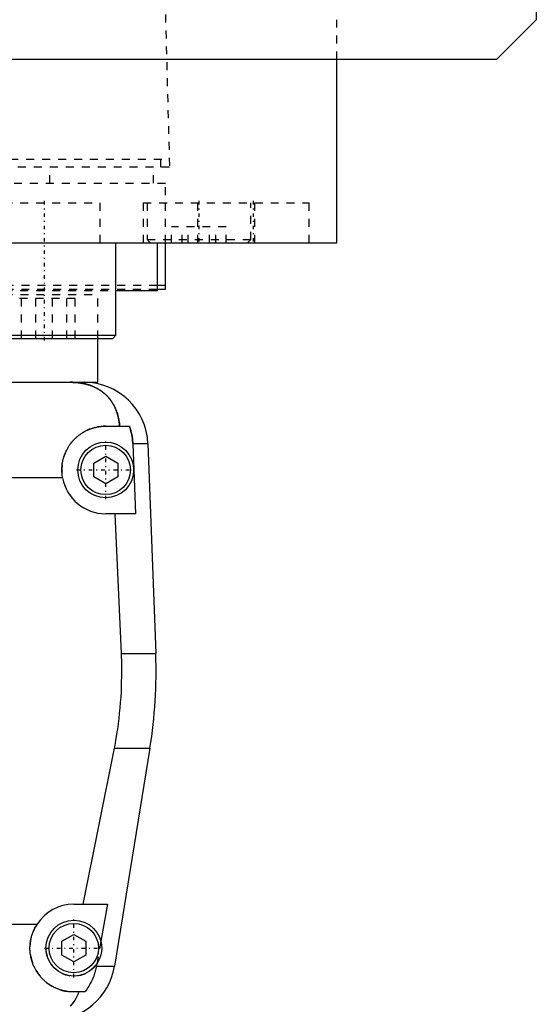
# Model space of a CAD drawing. Extents: x -125 to 125, y -136 to 715.
# Tile 5 of 12: x 60 to 125, y -71 to 53. Entities that reach past the tile are written whole.
import ezdxf

# ---------------------------------------------------------------- set-up
doc = ezdxf.new("R2010")
doc.units = 0
doc.linetypes.add('CENTER', pattern=[1.5, 0.45, -0.5, 0.05, -0.5])
doc.linetypes.add('DASHED', pattern=[2, 1, -1])
for name, color, linetype in [('AM_0', 7, 'CONTINUOUS'), ('AM_3', 7, 'DASHED'), ('AM_7', 7, 'CENTER')]:
    doc.layers.add(name, color=color, linetype=linetype)

msp = doc.modelspace()

# ---------------------------------------------------------------- linework, layer by layer
at = {"layer": 'AM_0', "color": 7, "linetype": 'CONTINUOUS'}
for p, q in [((125, 383), (125, 53)), ((125, 53), (120, 48)), ((120, 48), (-120, 48)), ((100, 25), (100, 48)), ((-100, 25), (100, 25)), ((72.29, 13.4), (72.29, 25)), ((77.5, 19), (77.5, 25)), ((78.5, 19.2), (78.5, 25)), ((88.79, 25), (88.79, 25.01)), ((72.29, 19), (77.5, 19)), ((77.57, 19.7), (78.5, 19.7)), ((77.58, 19.2), (78.5, 19.2)), ((54.29, 13.4), (72.29, 13.4)), ((54.69, 13), (71.89, 13)), ((70, 7.5), (70, 13)), ((71.89, 13), (72.29, 13.4)), ((-68.3, 7.5), (68.3, 7.5)), ((68.3, 7.5), (70, 7.5)), ((71, 2), (73.97, 2)), ((74.4, -0.2), (76.29, -0.2)), ((74.4, -0.2), (74.75, -9)), ((76.29, -0.2), (77.28, -26.54)), ((69.5, -2.63), (71, -1.77)), ((71, -1.77), (72.5, -2.63)), ((69.5, -4.37), (69.5, -2.63)), ((72.5, -2.63), (72.5, -4.37)), ((65.59, -4.5), (-65.59, -4.5)), ((71, -5.23), (69.5, -4.37)), ((72.5, -4.37), (71, -5.23)), ((74.75, -9), (71, -9)), ((72.97, -26.54), (72.2, -9)), ((72.97, -26.54), (77.28, -26.54)), ((68.19, -58), (72.1, -38.4)), ((72.1, -38.4), (76.54, -38.4)), ((76.54, -38.4), (72.1, -65.78)), ((67, -58), (71.21, -58)), ((71.21, -58), (70.39, -62.62)), ((-62.39, -60.5), (62.39, -60.5)), ((65.5, -62.63), (67, -61.77)), ((67, -61.77), (68.5, -62.63)), ((65.5, -64.37), (65.5, -62.63)), ((68.5, -62.63), (68.5, -64.37)), ((67, -65.23), (65.5, -64.37)), ((68.5, -64.37), (67, -65.23)), ((69.87, -65.5), (69.82, -65.78)), ((69.82, -65.78), (72.1, -65.78)), ((68.39, -69), (67, -69))]:
    msp.add_line(p, q, dxfattribs=at)
for points in [[(72.74, 2, 0), (72.74, 2.05, 0), (72.73, 2.14, 0), (72.72, 2.23, 0), (72.72, 2.27, 0), (72.71, 2.32, 0), (72.7, 2.41, 0), (72.69, 2.5, 0), (72.68, 2.59, 0), (72.66, 2.68, 0), (72.65, 2.76, 0), (72.64, 2.81, 0), (72.63, 2.85, 0), (72.61, 2.94, 0), (72.6, 3.03, 0), (72.58, 3.11, 0), (72.56, 3.2, 0), (72.54, 3.28, 0), (72.52, 3.33, 0), (72.51, 3.37, 0), (72.49, 3.45, 0), (72.46, 3.53, 0), (72.45, 3.58, 0), (72.44, 3.62, 0), (72.41, 3.7, 0), (72.39, 3.78, 0), (72.37, 3.82, 0), (72.36, 3.86, 0), (72.33, 3.94, 0), (72.3, 4.01, 0), (72.27, 4.09, 0), (72.23, 4.17, 0), (72.2, 4.24, 0), (72.18, 4.28, 0), (72.17, 4.32, 0), (72.13, 4.39, 0), (72.1, 4.46, 0), (72.06, 4.54, 0), (72.02, 4.61, 0), (71.98, 4.68, 0), (71.96, 4.71, 0), (71.94, 4.75, 0), (71.9, 4.82, 0), (71.86, 4.89, 0), (71.82, 4.95, 0), (71.78, 5.02, 0), (71.73, 5.08, 0), (71.71, 5.12, 0), (71.69, 5.15, 0), (71.64, 5.21, 0), (71.6, 5.28, 0), (71.55, 5.34, 0), (71.5, 5.4, 0), (71.45, 5.46, 0), (71.43, 5.49, 0), (71.4, 5.52, 0), (71.35, 5.58, 0), (71.3, 5.64, 0), (71.25, 5.7, 0), (71.19, 5.75, 0), (71.14, 5.81, 0), (71.11, 5.84, 0), (71.08, 5.87, 0), (71.03, 5.92, 0), (70.97, 5.98, 0), (70.94, 6, 0), (70.91, 6.03, 0), (70.85, 6.08, 0), (70.79, 6.13, 0), (70.76, 6.16, 0), (70.73, 6.18, 0), (70.67, 6.23, 0), (70.6, 6.28, 0), (70.54, 6.33, 0), (70.47, 6.38, 0), (70.41, 6.43, 0), (70.37, 6.45, 0), (70.34, 6.47, 0), (70.27, 6.52, 0), (70.2, 6.56, 0), (70.13, 6.61, 0), (70.06, 6.65, 0), (69.99, 6.69, 0), (69.95, 6.71, 0), (69.91, 6.73, 0), (69.84, 6.77, 0), (69.76, 6.81, 0), (69.69, 6.85, 0), (69.61, 6.88, 0), (69.53, 6.92, 0), (69.5, 6.94, 0), (69.46, 6.95, 0), (69.38, 6.99, 0), (69.3, 7.02, 0), (69.22, 7.05, 0), (69.13, 7.08, 0), (69.05, 7.11, 0), (69.01, 7.13, 0), (68.97, 7.14, 0), (68.89, 7.17, 0), (68.8, 7.19, 0), (68.72, 7.22, 0), (68.63, 7.24, 0), (68.54, 7.27, 0), (68.5, 7.28, 0), (68.46, 7.29, 0), (68.37, 7.31, 0), (68.28, 7.33, 0), (68.23, 7.34, 0), (68.19, 7.35, 0), (68.1, 7.36, 0), (68.01, 7.38, 0), (67.96, 7.39, 0), (67.91, 7.4, 0), (67.82, 7.41, 0), (67.73, 7.42, 0), (67.64, 7.44, 0), (67.55, 7.45, 0), (67.45, 7.46, 0), (67.41, 7.46, 0), (67.36, 7.47, 0), (67.27, 7.47, 0), (67.17, 7.48, 0), (67.08, 7.49, 0), (66.99, 7.49, 0), (66.89, 7.49, 0), (66.85, 7.5, 0), (66.8, 7.5, 0), (66.7, 7.5, 0), (66.61, 7.5, 0), (66.56, 7.5, 0)], [(65.59, -4.5, 0), (65.58, -4.46, 0), (65.57, -4.37, 0), (65.55, -4.28, 0), (65.55, -4.23, 0), (65.54, -4.19, 0), (65.53, -4.1, 0), (65.52, -4.01, 0), (65.52, -3.92, 0), (65.51, -3.83, 0), (65.51, -3.74, 0), (65.5, -3.7, 0), (65.5, -3.65, 0), (65.5, -3.57, 0), (65.5, -3.48, 0), (65.5, -3.39, 0), (65.5, -3.31, 0), (65.51, -3.22, 0), (65.51, -3.18, 0), (65.51, -3.13, 0), (65.52, -3.04, 0), (65.53, -2.96, 0), (65.53, -2.91, 0), (65.54, -2.87, 0), (65.55, -2.78, 0), (65.56, -2.69, 0), (65.57, -2.65, 0), (65.57, -2.6, 0), (65.59, -2.52, 0), (65.61, -2.43, 0), (65.62, -2.34, 0), (65.64, -2.25, 0), (65.66, -2.17, 0), (65.68, -2.12, 0), (65.69, -2.08, 0), (65.71, -1.99, 0), (65.74, -1.91, 0), (65.76, -1.82, 0), (65.79, -1.74, 0), (65.82, -1.65, 0), (65.84, -1.61, 0), (65.85, -1.57, 0), (65.88, -1.48, 0), (65.92, -1.4, 0), (65.95, -1.32, 0), (65.99, -1.23, 0), (66.03, -1.15, 0), (66.05, -1.11, 0), (66.06, -1.07, 0), (66.11, -0.99, 0), (66.15, -0.91, 0), (66.19, -0.83, 0), (66.23, -0.76, 0), (66.28, -0.68, 0), (66.3, -0.64, 0), (66.32, -0.6, 0), (66.37, -0.53, 0), (66.42, -0.45, 0), (66.47, -0.38, 0), (66.52, -0.31, 0), (66.57, -0.24, 0), (66.6, -0.2, 0), (66.62, -0.17, 0), (66.68, -0.1, 0), (66.73, -0.03, 0), (66.76, 0, 0), (66.79, 0.04, 0), (66.84, 0.1, 0), (66.9, 0.17, 0), (66.93, 0.2, 0), (66.96, 0.23, 0), (67.02, 0.29, 0), (67.08, 0.35, 0), (67.14, 0.41, 0), (67.2, 0.47, 0), (67.26, 0.53, 0), (67.29, 0.56, 0), (67.32, 0.59, 0), (67.39, 0.65, 0), (67.45, 0.7, 0), (67.52, 0.76, 0), (67.59, 0.81, 0), (67.66, 0.87, 0), (67.69, 0.89, 0), (67.73, 0.92, 0), (67.8, 0.97, 0), (67.87, 1.02, 0), (67.95, 1.07, 0), (68.02, 1.12, 0), (68.1, 1.17, 0), (68.14, 1.2, 0), (68.17, 1.22, 0), (68.25, 1.26, 0), (68.33, 1.31, 0), (68.41, 1.35, 0), (68.49, 1.39, 0), (68.57, 1.44, 0), (68.61, 1.46, 0), (68.66, 1.48, 0), (68.74, 1.51, 0), (68.82, 1.55, 0), (68.91, 1.59, 0), (68.99, 1.62, 0), (69.08, 1.65, 0), (69.12, 1.67, 0), (69.17, 1.69, 0), (69.25, 1.72, 0), (69.34, 1.74, 0), (69.38, 1.76, 0), (69.43, 1.77, 0), (69.52, 1.8, 0), (69.61, 1.82, 0), (69.65, 1.83, 0), (69.7, 1.84, 0), (69.79, 1.86, 0), (69.88, 1.88, 0), (69.97, 1.9, 0), (70.06, 1.92, 0), (70.15, 1.93, 0), (70.19, 1.94, 0), (70.24, 1.95, 0), (70.33, 1.96, 0), (70.42, 1.97, 0), (70.51, 1.98, 0), (70.6, 1.99, 0), (70.69, 1.99, 0), (70.73, 1.99, 0), (70.78, 2, 0), (70.87, 2, 0), (70.96, 2, 0), (71, 2, 0)], [(73.97, 2, 0), (73.99, 1.94, 0), (74.03, 1.83, 0), (74.07, 1.71, 0), (74.09, 1.65, 0), (74.1, 1.59, 0), (74.14, 1.47, 0), (74.17, 1.34, 0), (74.2, 1.22, 0), (74.23, 1.1, 0), (74.26, 0.97, 0), (74.27, 0.91, 0), (74.28, 0.85, 0), (74.3, 0.72, 0), (74.32, 0.6, 0), (74.34, 0.47, 0), (74.35, 0.35, 0), (74.37, 0.23, 0), (74.37, 0.16, 0), (74.38, 0.1, 0), (74.39, -0.02, 0), (74.39, -0.14, 0), (74.4, -0.2, 0)], [(72.1, -38.4, 0), (72.17, -38.06, 0), (72.29, -37.39, 0), (72.4, -36.71, 0), (72.45, -36.38, 0), (72.5, -36.04, 0), (72.59, -35.36, 0), (72.68, -34.69, 0), (72.75, -34.02, 0), (72.82, -33.35, 0), (72.87, -32.69, 0), (72.9, -32.36, 0), (72.92, -32.03, 0), (72.96, -31.37, 0), (72.98, -30.72, 0), (73, -30.07, 0), (73.02, -29.43, 0), (73.02, -28.79, 0), (73.02, -28.47, 0), (73.02, -28.16, 0), (73.01, -27.51, 0), (72.99, -26.87, 0), (72.97, -26.54, 0)], [(67, -69, 0), (66.94, -69, 0), (66.83, -69, 0), (66.72, -68.99, 0), (66.67, -68.99, 0), (66.61, -68.99, 0), (66.5, -68.98, 0), (66.39, -68.97, 0), (66.27, -68.95, 0), (66.16, -68.94, 0), (66.05, -68.92, 0), (66, -68.91, 0), (65.94, -68.9, 0), (65.83, -68.87, 0), (65.72, -68.85, 0), (65.61, -68.82, 0), (65.5, -68.79, 0), (65.39, -68.76, 0), (65.34, -68.74, 0), (65.28, -68.72, 0), (65.17, -68.69, 0), (65.07, -68.65, 0), (65.02, -68.63, 0), (64.96, -68.61, 0), (64.86, -68.57, 0), (64.76, -68.52, 0), (64.7, -68.5, 0), (64.65, -68.47, 0), (64.55, -68.43, 0), (64.45, -68.37, 0), (64.36, -68.32, 0), (64.26, -68.27, 0), (64.16, -68.21, 0), (64.12, -68.18, 0), (64.07, -68.15, 0), (63.98, -68.1, 0), (63.89, -68.04, 0), (63.8, -67.97, 0), (63.71, -67.91, 0), (63.63, -67.85, 0), (63.59, -67.81, 0), (63.55, -67.78, 0), (63.46, -67.71, 0), (63.38, -67.64, 0), (63.31, -67.58, 0), (63.23, -67.51, 0), (63.16, -67.44, 0), (63.12, -67.4, 0), (63.09, -67.36, 0), (63.01, -67.29, 0), (62.94, -67.21, 0), (62.87, -67.14, 0), (62.81, -67.06, 0), (62.74, -66.98, 0), (62.71, -66.94, 0), (62.67, -66.9, 0), (62.61, -66.81, 0), (62.55, -66.73, 0), (62.49, -66.64, 0), (62.43, -66.55, 0), (62.37, -66.46, 0), (62.34, -66.42, 0), (62.31, -66.37, 0), (62.26, -66.28, 0), (62.2, -66.19, 0), (62.18, -66.14, 0), (62.15, -66.1, 0), (62.1, -66, 0), (62.05, -65.9, 0), (62.03, -65.86, 0), (62.01, -65.81, 0), (61.96, -65.71, 0), (61.92, -65.61, 0), (61.88, -65.51, 0), (61.84, -65.41, 0), (61.81, -65.31, 0), (61.79, -65.26, 0), (61.77, -65.21, 0), (61.74, -65.1, 0), (61.71, -65, 0), (61.68, -64.9, 0), (61.65, -64.79, 0), (61.63, -64.69, 0), (61.62, -64.63, 0), (61.61, -64.58, 0), (61.59, -64.47, 0), (61.57, -64.37, 0), (61.55, -64.26, 0), (61.54, -64.16, 0), (61.53, -64.05, 0), (61.52, -64, 0), (61.52, -63.95, 0), (61.51, -63.84, 0), (61.5, -63.73, 0), (61.5, -63.63, 0), (61.5, -63.52, 0), (61.5, -63.42, 0), (61.5, -63.37, 0), (61.5, -63.31, 0), (61.51, -63.21, 0), (61.51, -63.1, 0), (61.52, -62.99, 0), (61.53, -62.88, 0), (61.55, -62.77, 0), (61.56, -62.72, 0), (61.56, -62.66, 0), (61.58, -62.56, 0), (61.6, -62.45, 0), (61.61, -62.39, 0), (61.62, -62.34, 0), (61.65, -62.23, 0), (61.68, -62.12, 0), (61.69, -62.06, 0), (61.71, -62.01, 0), (61.74, -61.9, 0), (61.77, -61.79, 0), (61.81, -61.68, 0), (61.85, -61.57, 0), (61.89, -61.47, 0), (61.91, -61.41, 0), (61.93, -61.36, 0), (61.98, -61.26, 0), (62.03, -61.15, 0), (62.08, -61.05, 0), (62.13, -60.95, 0), (62.18, -60.84, 0), (62.21, -60.79, 0), (62.24, -60.74, 0), (62.3, -60.65, 0), (62.36, -60.55, 0), (62.39, -60.5, 0)], [(69.82, -65.78, 0), (69.8, -65.88, 0), (69.76, -66.08, 0), (69.71, -66.27, 0), (69.69, -66.37, 0), (69.66, -66.46, 0), (69.61, -66.65, 0), (69.55, -66.83, 0), (69.49, -67.01, 0), (69.42, -67.19, 0), (69.34, -67.38, 0), (69.3, -67.47, 0), (69.26, -67.57, 0), (69.17, -67.75, 0), (69.07, -67.93, 0), (68.98, -68.11, 0), (68.88, -68.28, 0), (68.77, -68.45, 0), (68.72, -68.53, 0), (68.67, -68.61, 0), (68.56, -68.77, 0), (68.45, -68.92, 0), (68.39, -69, 0)], [(66.6, -70.77, 0), (66.84, -70.49, 0), (67.05, -70.19, 0), (67.15, -70.03, 0), (67.25, -69.87, 0), (67.42, -69.54, 0), (67.57, -69.18, 0), (67.64, -69, 0)]]:
    msp.add_polyline3d(points, dxfattribs=at)
for centre, radius in [((71, -3.5), 3.5), ((71, -3.5), 3.1), ((67, -63.5), 3.5), ((67, -63.5), 3.1)]:
    msp.add_circle(centre, radius, dxfattribs=at)
for centre, radius, start, end in [((68.3, -0.5), 8, 2.139, 90), ((71, -3.5), 5.5, 190.4757, 270), ((17.32, -28.78), 60, 350.775, 2.139), ((67, -63.5), 5.5, 90, 146.9443), ((64.2, -64.5), 8, 270, 350.775)]:
    msp.add_arc(centre, radius, start, end, dxfattribs=at)
at = {"layer": 'AM_3', "color": 6, "linetype": 'DASHED'}
for p, q in [((100, 48), (100, 363)), ((76.83, 115.63), (79, 34.5)), ((-78.97, 35.5), (78.97, 35.5)), ((77.86, 35.5), (77.86, 34.5)), ((79, 34.5), (-79, 34.5)), ((64, 32.5), (64, 34.5)), ((77, 32.5), (77, 34.5)), ((-78.5, 32.5), (78.5, 32.5)), ((78.5, 25), (78.5, 32.5)), ((56.29, 30), (70.29, 30)), ((70.29, 25), (70.29, 30)), ((75.69, 30), (75.69, 25)), ((75.69, 30), (96.5, 30)), ((76.19, 30), (76.19, 25.4)), ((82.5, 30), (82.5, 25)), ((89.19, 25.4), (89.19, 30)), ((89.69, 25), (89.69, 30)), ((96.5, 25), (96.5, 30)), ((79.25, 25), (79.25, 27)), ((86.12, 27), (79.25, 27)), ((80.58, 25), (80.58, 27)), ((81.36, 25), (81.36, 27)), ((84.01, 25), (84.01, 27)), ((84.8, 25), (84.8, 27)), ((86.12, 25), (86.12, 27)), ((76.19, 25.4), (76.59, 25)), ((76.19, 25.4), (89.19, 25.4)), ((88.79, 25.01), (89.19, 25.4)), ((-77.58, 19.2), (77.58, 19.2)), ((-77.57, 19.7), (77.57, 19.7)), ((54.29, 19), (72.29, 19)), ((54.3, 18.5), (70, 18.5)), ((67.19, 18), (59.38, 18)), ((60.43, 13), (60.43, 18)), ((62.24, 13), (62.24, 18)), ((64.33, 13), (64.33, 18)), ((66.14, 13), (66.14, 18)), ((67.19, 13), (67.19, 18)), ((70, 13), (70, 18.5)), ((70.39, -62.62), (69.87, -65.5))]:
    msp.add_line(p, q, dxfattribs=at)
for points in [[(66.56, 7.5, 0), (66.61, 7.5, 0), (66.7, 7.5, 0), (66.8, 7.5, 0), (66.84, 7.5, 0), (66.89, 7.49, 0), (66.98, 7.49, 0), (67.08, 7.49, 0), (67.17, 7.48, 0), (67.26, 7.47, 0), (67.35, 7.47, 0), (67.4, 7.46, 0), (67.45, 7.46, 0), (67.54, 7.45, 0), (67.63, 7.44, 0), (67.72, 7.42, 0), (67.82, 7.41, 0), (67.91, 7.4, 0), (67.95, 7.39, 0), (68, 7.38, 0), (68.09, 7.37, 0), (68.18, 7.35, 0), (68.23, 7.34, 0), (68.27, 7.33, 0), (68.36, 7.31, 0), (68.45, 7.29, 0), (68.49, 7.28, 0), (68.53, 7.27, 0), (68.62, 7.24, 0), (68.71, 7.22, 0), (68.79, 7.2, 0), (68.88, 7.17, 0), (68.96, 7.14, 0), (69, 7.13, 0), (69.04, 7.11, 0), (69.13, 7.08, 0), (69.21, 7.05, 0), (69.29, 7.02, 0), (69.37, 6.99, 0), (69.45, 6.96, 0), (69.49, 6.94, 0), (69.53, 6.92, 0), (69.6, 6.89, 0), (69.68, 6.85, 0), (69.76, 6.81, 0), (69.83, 6.77, 0), (69.91, 6.74, 0), (69.94, 6.72, 0), (69.98, 6.69, 0), (70.05, 6.65, 0), (70.12, 6.61, 0), (70.19, 6.57, 0), (70.26, 6.52, 0), (70.33, 6.48, 0), (70.37, 6.46, 0), (70.4, 6.43, 0), (70.47, 6.39, 0), (70.53, 6.34, 0), (70.6, 6.29, 0), (70.66, 6.24, 0), (70.72, 6.19, 0), (70.75, 6.17, 0), (70.78, 6.14, 0), (70.84, 6.09, 0), (70.9, 6.04, 0), (70.93, 6.01, 0), (70.96, 5.98, 0), (71.02, 5.93, 0), (71.08, 5.87, 0), (71.1, 5.85, 0), (71.13, 5.82, 0), (71.19, 5.76, 0), (71.24, 5.71, 0), (71.29, 5.65, 0), (71.34, 5.59, 0), (71.4, 5.53, 0), (71.42, 5.5, 0), (71.45, 5.47, 0), (71.5, 5.41, 0), (71.54, 5.35, 0), (71.59, 5.28, 0), (71.64, 5.22, 0), (71.68, 5.16, 0), (71.71, 5.12, 0), (71.73, 5.09, 0), (71.77, 5.02, 0), (71.82, 4.96, 0), (71.86, 4.89, 0), (71.9, 4.82, 0), (71.94, 4.75, 0), (71.96, 4.72, 0), (71.98, 4.68, 0), (72.02, 4.61, 0), (72.06, 4.54, 0), (72.1, 4.46, 0), (72.13, 4.39, 0), (72.17, 4.32, 0), (72.18, 4.28, 0), (72.2, 4.24, 0), (72.24, 4.16, 0), (72.27, 4.09, 0), (72.3, 4.01, 0), (72.33, 3.93, 0), (72.36, 3.85, 0), (72.37, 3.81, 0), (72.39, 3.77, 0), (72.42, 3.69, 0), (72.44, 3.61, 0), (72.46, 3.57, 0), (72.47, 3.52, 0), (72.49, 3.44, 0), (72.52, 3.36, 0), (72.53, 3.32, 0), (72.54, 3.27, 0), (72.56, 3.19, 0), (72.58, 3.1, 0), (72.6, 3.02, 0), (72.62, 2.93, 0), (72.63, 2.84, 0), (72.64, 2.8, 0), (72.65, 2.76, 0), (72.66, 2.67, 0), (72.68, 2.58, 0), (72.72, 2.27, 0), (72.74, 2, 0)], [(74.4, -0.2, 0), (74.39, -0.14, 0), (74.39, -0.02, 0), (74.38, 0.1, 0), (74.37, 0.16, 0), (74.37, 0.23, 0), (74.35, 0.35, 0), (74.34, 0.47, 0), (74.32, 0.6, 0), (74.3, 0.72, 0), (74.28, 0.85, 0), (74.27, 0.91, 0), (74.26, 0.97, 0), (74.23, 1.1, 0), (74.2, 1.22, 0), (74.17, 1.34, 0), (74.14, 1.47, 0), (74.1, 1.59, 0), (74.09, 1.65, 0), (74.07, 1.71, 0), (74.03, 1.83, 0), (73.99, 1.94, 0), (73.97, 2, 0)]]:
    msp.add_polyline3d(points, dxfattribs=at)
for centre, radius, start, end in [((71, -3.5), 5.5, 90, 190.4757), ((67, -63.5), 5.5, 146.9443, 270), ((67, -63.5), 3.5, 180, 325.0753)]:
    msp.add_arc(centre, radius, start, end, dxfattribs=at)
at = {"layer": 'AM_7', "color": 4, "linetype": 'CENTER'}
for p, q in [((63.29, 30.25), (63.29, 12.4)), ((82.69, 30.25), (82.69, 24.75)), ((89.5, 30.25), (89.5, 24.75)), ((71, -7.18), (71, 0.18)), ((67.32, -3.5), (74.67, -3.5)), ((67, -67.17), (67, -59.83)), ((63.32, -63.5), (70.67, -63.5))]:
    msp.add_line(p, q, dxfattribs=at)

doc.saveas('drawing.dxf')
